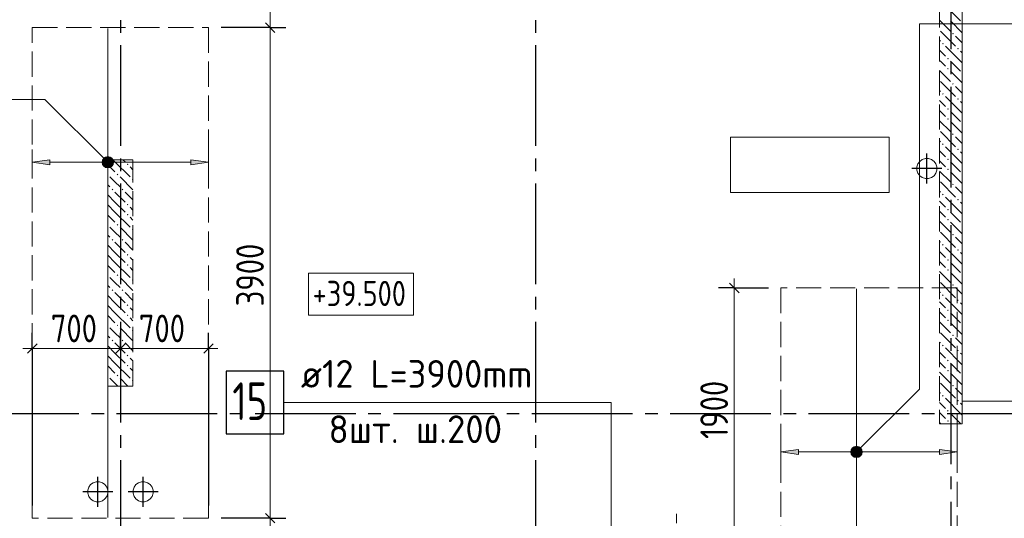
# Model space of a CAD drawing. Header units: millimetres. Extents: x 0 to 61017, y 0 to 42000.
# Tile 15 of 21: x 27440 to 35265, y 27969 to 31933. Entities that reach past the tile are written whole.
import ezdxf

# ---------------------------------------------------------------- set-up
doc = ezdxf.new("R2010")
doc.units = ezdxf.units.MM
doc.linetypes.add('______2', pattern=[270, 200, -70])
doc.linetypes.add('______5', pattern=[1100, 800, -100, 100, -100])
for name, color, linetype, lineweight in [('Standard', 7, 'Continuous', 25), ('Высотные отметки', 7, 'Continuous', 25), ('ДОП Верх по У', 7, 'Continuous', 25), ('ЖБ Перекрытие верхний уровень', 7, 'Continuous', 35), ('ЖБ Пилон', 7, 'Continuous', 35), ('ЖБ Стена верхний уровень', 7, 'Continuous', 35), ('Оси', 40, '______5', 18), ('Позиционная метка номер позиции', 7, 'Continuous', 13), ('Примечания', 7, 'Continuous', 25)]:
    doc.layers.add(name, color=color, linetype=linetype, lineweight=lineweight)
doc.styles.add('GOST 2.304-81', font='txt')
doc.styles.add('ISOCPEUR', font='txt')

msp = doc.modelspace()

# ---------------------------------------------------------------- hatches: boundary and pattern name
at = {"layer": 'ДОП Верх по У', "linetype": 'Continuous', "lineweight": 13, "transparency": 33554687}
for points in [[(28107.7, 30818.8), (28121.2, 30767.8), (28121.2, 30832.3)], [(28121.2, 30832.3), (28140, 30762.5), (28140, 30837.5)], [(28121.2, 30832.3), (28121.2, 30767.8), (28140, 30762.5)], [(28140, 30837.5), (28140, 30762.5), (28158.7, 30767.8)], [(28140, 30837.5), (28158.7, 30767.8), (28158.7, 30832.3)], [(28158.7, 30832.3), (28158.7, 30767.8), (28172.2, 30781.3)], [(28158.7, 30832.3), (28172.2, 30781.3), (28172.2, 30818.8)], [(28107.7, 30781.3), (28107.7, 30818.8), (28102.5, 30800)], [(28107.7, 30818.8), (28107.7, 30781.3), (28121.2, 30767.8)], [(28172.2, 30818.8), (28172.2, 30781.3), (28177.5, 30800)], [(28800, 30780), (28940, 30800), (28800, 30820)], [(34057.7, 28478.1), (34057.7, 28515.6), (34052.5, 28496.8)], [(34057.7, 28515.6), (34071.2, 28464.6), (34071.2, 28529.1)], [(34057.7, 28515.6), (34057.7, 28478.1), (34071.2, 28464.6)], [(34071.2, 28529.1), (34090, 28459.3), (34090, 28534.3)], [(34071.2, 28529.1), (34071.2, 28464.6), (34090, 28459.3)], [(34090, 28534.3), (34090, 28459.3), (34108.7, 28464.6)], [(34090, 28534.3), (34108.7, 28464.6), (34108.7, 28529.1)], [(34108.7, 28529.1), (34108.7, 28464.6), (34122.2, 28478.1)], [(34108.7, 28529.1), (34122.2, 28478.1), (34122.2, 28515.6)], [(34122.2, 28515.6), (34122.2, 28478.1), (34127.5, 28496.8)], [(34750, 28476.8), (34890, 28496.8), (34750, 28516.8)]]:
    msp.add_hatch(color=7, dxfattribs=at).paths.add_polyline_path(points)
for points in [[(27680, 30780), (27540, 30800), (27680, 30820)], [(33630, 28476.8), (33490, 28496.8), (33630, 28516.8)]]:
    msp.add_hatch(color=7, dxfattribs=at).paths.add_polyline_path(points, flags=16)
at = {"layer": 'ЖБ Пилон', "linetype": 'Continuous', "lineweight": 18, "transparency": 33554687}
for points in [[(28290.5, 30783.1), (28296.9, 30789.6), (28303.4, 30783.1), (28296.9, 30776.6)], [(28140, 30706.6), (28143.5, 30703.1), (28140, 30699.7)], [(28210.4, 30703.1), (28216.9, 30709.6), (28223.4, 30703.1), (28216.9, 30696.6)], [(28330.5, 30663.1), (28337, 30669.6), (28340, 30666.6), (28340, 30659.7), (28337, 30656.6)], [(28170.5, 30583.1), (28177, 30589.6), (28183.5, 30583.1), (28177, 30576.6)], [(28250.5, 30583.1), (28257, 30589.6), (28263.5, 30583.1), (28257, 30576.6)], [(28290.5, 30463.1), (28296.9, 30469.6), (28303.4, 30463.1), (28296.9, 30456.6)], [(28290.5, 30383.1), (28296.9, 30389.6), (28303.4, 30383.1), (28296.9, 30376.6)], [(28140, 30306.6), (28143.5, 30303.1), (28140, 30299.7)], [(28210.4, 30303.1), (28216.9, 30309.6), (28223.4, 30303.1), (28216.9, 30296.6)], [(28330.5, 30263.1), (28337, 30269.6), (28340, 30266.6), (28340, 30259.7), (28337, 30256.6)], [(28170.5, 30183.1), (28177, 30189.6), (28183.5, 30183.1), (28177, 30176.6)], [(28250.5, 30183.1), (28257, 30189.6), (28263.5, 30183.1), (28257, 30176.6)], [(28290.5, 30063.1), (28296.9, 30069.6), (28303.4, 30063.1), (28296.9, 30056.6)], [(28290.5, 29983.1), (28296.9, 29989.6), (28303.4, 29983.1), (28296.9, 29976.6)], [(28140, 29906.6), (28143.5, 29903.1), (28140, 29899.7)], [(28210.4, 29903.1), (28216.9, 29909.6), (28223.4, 29903.1), (28216.9, 29896.6)], [(28330.5, 29863.1), (28337, 29869.6), (28340, 29866.6), (28340, 29859.7), (28337, 29856.6)], [(28170.5, 29783.1), (28177, 29789.6), (28183.5, 29783.1), (28177, 29776.6)], [(28250.5, 29783.1), (28257, 29789.6), (28263.5, 29783.1), (28257, 29776.6)], [(28290.5, 29663.1), (28296.9, 29669.6), (28303.4, 29663.1), (28296.9, 29656.6)], [(28290.5, 29583.1), (28296.9, 29589.6), (28303.4, 29583.1), (28296.9, 29576.6)], [(28140, 29506.6), (28143.5, 29503.1), (28140, 29499.7)], [(28210.4, 29503.1), (28216.9, 29509.6), (28223.4, 29503.1), (28216.9, 29496.6)], [(28330.5, 29463.1), (28337, 29469.6), (28340, 29466.6), (28340, 29459.7), (28337, 29456.6)], [(28170.5, 29383.1), (28177, 29389.6), (28183.5, 29383.1), (28177, 29376.6)], [(28250.5, 29383.1), (28257, 29389.6), (28263.5, 29383.1), (28257, 29376.6)], [(28290.5, 29263.1), (28296.9, 29269.6), (28303.4, 29263.1), (28296.9, 29256.6)], [(28290.5, 29183.1), (28296.9, 29189.6), (28303.4, 29183.1), (28296.9, 29176.6)], [(28140, 29106.6), (28143.5, 29103.1), (28140, 29099.7)], [(28210.4, 29103.1), (28216.9, 29109.6), (28223.4, 29103.1), (28216.9, 29096.6)], [(28330.5, 29063.1), (28337, 29069.6), (28340, 29066.6), (28340, 29059.7), (28337, 29056.6)]]:
    msp.add_hatch(color=7, dxfattribs=at).paths.add_polyline_path(points, flags=16)
at = {"layer": 'ЖБ Стена верхний уровень', "linetype": 'Continuous', "lineweight": 18, "transparency": 33554687}
for points in [[(34850.5, 31823.1), (34857, 31829.6), (34863.5, 31823.1), (34857, 31816.6)], [(34770.5, 31743.1), (34777, 31749.6), (34783.4, 31743.1), (34777, 31736.6)], [(34890.5, 31703.1), (34896.9, 31709.6), (34903.4, 31703.1), (34896.9, 31696.6)], [(34810.4, 31623.1), (34816.9, 31629.6), (34823.4, 31623.1), (34816.9, 31616.6)], [(34810.4, 31543.1), (34816.9, 31549.6), (34823.4, 31543.1), (34816.9, 31536.6)], [(34850.5, 31423.1), (34857, 31429.6), (34863.5, 31423.1), (34857, 31416.6)], [(34770.5, 31343.1), (34777, 31349.6), (34783.4, 31343.1), (34777, 31336.6)], [(34890.5, 31303.1), (34896.9, 31309.6), (34903.4, 31303.1), (34896.9, 31296.6)], [(34810.4, 31223.1), (34816.9, 31229.6), (34823.4, 31223.1), (34816.9, 31216.6)], [(34810.4, 31143.1), (34816.9, 31149.6), (34823.4, 31143.1), (34816.9, 31136.6)], [(34850.5, 31023.1), (34857, 31029.6), (34863.5, 31023.1), (34857, 31016.6)], [(34770.5, 30943.1), (34777, 30949.6), (34783.4, 30943.1), (34777, 30936.6)], [(34890.5, 30903.1), (34896.9, 30909.6), (34903.4, 30903.1), (34896.9, 30896.6)], [(34810.4, 30823.1), (34816.9, 30829.6), (34823.4, 30823.1), (34816.9, 30816.6)], [(34810.4, 30743.1), (34816.9, 30749.6), (34823.4, 30743.1), (34816.9, 30736.6)], [(34850.5, 30623.1), (34857, 30629.6), (34863.5, 30623.1), (34857, 30616.6)], [(34770.5, 30543.1), (34777, 30549.6), (34783.4, 30543.1), (34777, 30536.6)], [(34890.5, 30503.1), (34896.9, 30509.6), (34903.4, 30503.1), (34896.9, 30496.6)], [(34810.4, 30423.1), (34816.9, 30429.6), (34823.4, 30423.1), (34816.9, 30416.6)], [(34810.4, 30343.1), (34816.9, 30349.6), (34823.4, 30343.1), (34816.9, 30336.6)], [(34850.5, 30223.1), (34857, 30229.6), (34863.5, 30223.1), (34857, 30216.6)], [(34770.5, 30143.1), (34777, 30149.6), (34783.4, 30143.1), (34777, 30136.6)], [(34890.5, 30103.1), (34896.9, 30109.6), (34903.4, 30103.1), (34896.9, 30096.6)], [(34810.4, 30023.1), (34816.9, 30029.6), (34823.4, 30023.1), (34816.9, 30016.6)], [(34810.4, 29943.1), (34816.9, 29949.6), (34823.4, 29943.1), (34816.9, 29936.6)], [(34850.5, 29823.1), (34857, 29829.6), (34863.5, 29823.1), (34857, 29816.6)], [(34770.5, 29743.1), (34777, 29749.6), (34783.4, 29743.1), (34777, 29736.6)], [(34890.5, 29703.1), (34896.9, 29709.6), (34903.4, 29703.1), (34896.9, 29696.6)], [(34810.4, 29623.1), (34816.9, 29629.6), (34823.4, 29623.1), (34816.9, 29616.6)], [(34810.4, 29543.1), (34816.9, 29549.6), (34823.4, 29543.1), (34816.9, 29536.6)], [(34850.5, 29423.1), (34857, 29429.6), (34863.5, 29423.1), (34857, 29416.6)], [(34770.5, 29343.1), (34777, 29349.6), (34783.4, 29343.1), (34777, 29336.6)], [(34890.5, 29303.1), (34896.9, 29309.6), (34903.4, 29303.1), (34896.9, 29296.6)], [(34810.4, 29223.1), (34816.9, 29229.6), (34823.4, 29223.1), (34816.9, 29216.6)], [(34810.4, 29143.1), (34816.9, 29149.6), (34823.4, 29143.1), (34816.9, 29136.6)], [(34850.5, 29023.1), (34857, 29029.6), (34863.5, 29023.1), (34857, 29016.6)], [(34770.5, 28943.1), (34777, 28949.6), (34783.4, 28943.1), (34777, 28936.6)], [(34890.5, 28903.1), (34896.9, 28909.6), (34903.4, 28903.1), (34896.9, 28896.6)], [(34810.4, 28823.1), (34816.9, 28829.6), (34823.4, 28823.1), (34816.9, 28816.6)], [(34810.4, 28743.1), (34816.9, 28749.6), (34823.4, 28743.1), (34816.9, 28736.6)]]:
    msp.add_hatch(color=7, dxfattribs=at).paths.add_polyline_path(points, flags=16)
at = {"layer": 'Позиционная метка номер позиции', "linetype": 'Continuous', "lineweight": 13, "transparency": 33554687}
for points in [[(28108.2, 30768.2), (28151.4, 30843.3), (28096.7, 30788.5)], [(28096.7, 30788.5), (28151.4, 30843.3), (28128.5, 30843.3)], [(28096.7, 30788.5), (28128.5, 30843.3), (28096.7, 30811.5)], [(28096.7, 30811.5), (28128.5, 30843.3), (28108.2, 30831.8)], [(28108.2, 30768.2), (28171.8, 30831.8), (28151.4, 30843.3)], [(28128.5, 30756.7), (28171.8, 30831.8), (28108.2, 30768.2)], [(28128.5, 30756.7), (28183.3, 30811.5), (28171.8, 30831.8)], [(28151.4, 30756.7), (28183.3, 30811.5), (28128.5, 30756.7)], [(28151.4, 30756.7), (28183.3, 30788.5), (28183.3, 30811.5)], [(28183.3, 30788.5), (28151.4, 30756.7), (28171.8, 30768.2)], [(34046.7, 28508.3), (34121.8, 28465), (34058.2, 28528.6)], [(34046.7, 28485.4), (34101.5, 28453.6), (34046.7, 28508.3)], [(34046.7, 28508.3), (34101.5, 28453.6), (34121.8, 28465)], [(34078.5, 28453.6), (34046.7, 28485.4), (34058.2, 28465)], [(34046.7, 28485.4), (34078.5, 28453.6), (34101.5, 28453.6)], [(34058.2, 28528.6), (34133.3, 28485.4), (34078.5, 28540.1)], [(34058.2, 28528.6), (34121.8, 28465), (34133.3, 28485.4)], [(34078.5, 28540.1), (34133.3, 28485.4), (34133.3, 28508.3)], [(34078.5, 28540.1), (34133.3, 28508.3), (34101.5, 28540.1)], [(34101.5, 28540.1), (34133.3, 28508.3), (34121.8, 28528.6)]]:
    msp.add_hatch(color=7, dxfattribs=at).paths.add_polyline_path(points)

# ---------------------------------------------------------------- linework, layer by layer
at = {"layer": 'Standard', "color": 7, "linetype": 'Continuous', "lineweight": 13, "transparency": 33554687}
for p, q in [((29430.2, 32100), (29430.2, 31870)), ((33119.1, 29800), (33119.1, 29875)), ((27540, 29318.4), (27465, 29318.4)), ((27540, 29318.4), (28240, 29318.4)), ((28240, 29318.4), (28940, 29318.4)), ((28940, 29318.4), (29015, 29318.4)), ((29430.2, 27970), (29430.2, 27895)), ((32658.5, 27930), (32658.5, 28005))]:
    msp.add_line(p, q, dxfattribs=at)
at = {"layer": 'Standard', "color": 251, "linetype": 'Continuous', "lineweight": -3, "true_color": 0x656565, "transparency": 33554687}
for p, q in [((29430.2, 31870), (29040, 31870)), ((29430.2, 31870), (29305.2, 31870)), ((29430.2, 31870), (29555.2, 31870)), ((33119.1, 29800), (32994.1, 29800)), ((33119.1, 29800), (33244.1, 29800)), ((33119.1, 29800), (33390, 29800)), ((27540, 29318.4), (27540, 29443.4)), ((28240, 29318.4), (28240, 29443.4)), ((28940, 29318.4), (28940, 29443.4)), ((27540, 29318.4), (27540, 29193.4)), ((27540, 29318.4), (27540, 28070)), ((28240, 29318.4), (28240, 29193.4)), ((28240, 29318.4), (28240, 29318.4)), ((28940, 29318.4), (28940, 29193.4)), ((28940, 29318.4), (28940, 28070)), ((29430.2, 27970), (29040, 27970)), ((29430.2, 27970), (29305.2, 27970)), ((29430.2, 27970), (29555.2, 27970))]:
    msp.add_line(p, q, dxfattribs=at)
at = {"layer": 'Standard', "color": 7, "linetype": 'Continuous', "lineweight": 25, "transparency": 33554687}
for p, q in [((29392.7, 31907.5), (29467.7, 31832.5)), ((33081.6, 29837.5), (33156.6, 29762.5)), ((27502.5, 29280.9), (27577.5, 29355.9)), ((28202.5, 29280.9), (28277.5, 29355.9)), ((28902.5, 29280.9), (28977.5, 29355.9)), ((29392.7, 28007.5), (29467.7, 27932.5))]:
    msp.add_line(p, q, dxfattribs=at)
at = {"layer": 'Standard', "color": 8, "linetype": '______5', "lineweight": -3, "transparency": 33554687}
for p, q in [((34650, 30630.5), (34650, 30869.5)), ((34769.5, 30750), (34530.5, 30750)), ((28060, 28060.5), (28060, 28299.5)), ((28420, 28060.5), (28420, 28299.5)), ((28179.5, 28180), (27940.5, 28180)), ((28539.5, 28180), (28300.5, 28180))]:
    msp.add_line(p, q, dxfattribs=at)
at = {"layer": 'Standard', "color": 7, "linetype": 'Continuous', "lineweight": 13, "transparency": 33554687}
for points in [[(29430.2, 31870), (29430.2, 29941.9), (29430.2, 29941.9), (29430.2, 27970)], [(33119.1, 29800), (33119.1, 28509.8), (33119.1, 28509.8), (33119.1, 27900)]]:
    msp.add_lwpolyline(points, dxfattribs=at)
at = {"layer": 'Высотные отметки', "color": 7, "linetype": 'Continuous', "lineweight": 18, "transparency": 33554687}
msp.add_lwpolyline([(29733.7, 29583.5), (30570.3, 29583.5), (30570.3, 29916.8), (29733.7, 29916.8), (29733.7, 29583.5)], dxfattribs=at)
at = {"layer": 'ДОП Верх по У', "color": 7, "linetype": 'Continuous', "lineweight": 18, "transparency": 33554687}
for p, q in [((28140, 31864), (28140, 27976)), ((34090, 29794), (34090, 25906))]:
    msp.add_line(p, q, dxfattribs=at)
at = {"layer": 'ДОП Верх по У', "color": 251, "linetype": 'Continuous', "lineweight": 13, "true_color": 0x494949, "transparency": 33554687}
for p, q in [((27540, 30800), (27540, 30900)), ((28140, 30837.5), (28140, 30837.5)), ((28940, 30800), (28940, 30900)), ((27540, 30800), (27680, 30820)), ((27680, 30780), (27540, 30800)), ((27540, 30800), (27540, 30700)), ((27540, 30800), (27540, 30800)), ((27680, 30820), (27680, 30780)), ((27680, 30800), (28110, 30800)), ((28140, 30762.5), (28140, 30762.5)), ((28170, 30800), (28800, 30800)), ((28940, 30800), (28800, 30820)), ((28800, 30820), (28800, 30780)), ((28800, 30780), (28940, 30800)), ((28940, 30800), (28940, 30700)), ((28940, 30800), (28940, 30800)), ((33490, 28496.8), (33490, 28596.8)), ((34890, 28496.8), (34890, 28596.8)), ((33490, 28496.8), (33630, 28516.8)), ((33630, 28476.8), (33490, 28496.8)), ((33490, 28496.8), (33490, 28396.8)), ((33490, 28496.8), (33490, 28496.8)), ((33630, 28516.8), (33630, 28476.8)), ((33630, 28496.8), (34060, 28496.8)), ((34090, 28534.3), (34090, 28534.3)), ((34120, 28496.8), (34750, 28496.8)), ((34890, 28496.8), (34750, 28516.8)), ((34750, 28516.8), (34750, 28476.8)), ((34750, 28476.8), (34890, 28496.8)), ((34890, 28496.8), (34890, 28396.8)), ((34890, 28496.8), (34890, 28496.8)), ((34090, 28459.3), (34090, 28459.3))]:
    msp.add_line(p, q, dxfattribs=at)
at = {"layer": 'ДОП Верх по У', "color": 7, "linetype": 'Continuous', "lineweight": 13, "transparency": 33554687}
msp.add_line((29654, 28890), (31740, 28890), dxfattribs=at)
at = {"layer": 'ДОП Верх по У', "color": 7, "linetype": 'Continuous', "lineweight": 25, "transparency": 33554687}
msp.add_lwpolyline([(29080, 28640), (29540, 28640), (29540, 29140), (29080, 29140), (29080, 28640)], dxfattribs=at)
at = {"layer": 'ДОП Верх по У', "color": 251, "linetype": 'Continuous', "lineweight": 13, "true_color": 0x494949, "transparency": 33554687}
for centre in [(28140, 30800), (34090, 28496.8)]:
    msp.add_circle(centre, 37.5, dxfattribs=at)
at = {"layer": 'ЖБ Перекрытие верхний уровень', "color": 7, "linetype": 'Continuous', "lineweight": 18, "transparency": 33554687}
for p, q in [((34930, 28900), (34930, 34830)), ((34350, 31000), (33090, 31000)), ((33090, 31000), (33090, 30560)), ((34350, 30560), (34350, 31000)), ((34578.1, 30786.6), (34570.3, 30762.6)), ((34570.3, 30762.6), (34570.3, 30737.4)), ((34593, 30807), (34578.1, 30786.6)), ((34613.4, 30821.9), (34593, 30807)), ((34637.4, 30829.7), (34613.4, 30821.9)), ((34662.6, 30829.7), (34637.4, 30829.7)), ((34686.6, 30821.9), (34662.6, 30829.7)), ((34707, 30807), (34686.6, 30821.9)), ((34721.9, 30786.6), (34707, 30807)), ((34729.7, 30762.6), (34721.9, 30786.6)), ((34729.7, 30737.4), (34729.7, 30762.6)), ((34570.3, 30737.4), (34578.1, 30713.4)), ((34578.1, 30713.4), (34593, 30693)), ((34593, 30693), (34613.4, 30678.1)), ((34613.4, 30678.1), (34637.4, 30670.3)), ((34662.6, 30670.3), (34686.6, 30678.1)), ((34686.6, 30678.1), (34707, 30693)), ((34707, 30693), (34721.9, 30713.4)), ((34721.9, 30713.4), (34729.7, 30737.4)), ((34637.4, 30670.3), (34662.6, 30670.3)), ((33090, 30560), (34350, 30560)), ((39880, 28900), (34930, 28900)), ((28023.4, 28251.9), (28003, 28237)), ((28047.4, 28259.7), (28023.4, 28251.9)), ((28072.6, 28259.7), (28047.4, 28259.7)), ((28096.6, 28251.9), (28072.6, 28259.7)), ((28117, 28237), (28096.6, 28251.9)), ((28383.4, 28251.9), (28363, 28237)), ((28407.4, 28259.7), (28383.4, 28251.9)), ((28432.6, 28259.7), (28407.4, 28259.7)), ((28456.6, 28251.9), (28432.6, 28259.7)), ((28477, 28237), (28456.6, 28251.9)), ((27988.1, 28216.6), (27980.3, 28192.6)), ((27980.3, 28192.6), (27980.3, 28167.4)), ((28003, 28237), (27988.1, 28216.6)), ((28131.9, 28216.6), (28117, 28237)), ((28139.7, 28192.6), (28131.9, 28216.6)), ((28139.7, 28167.4), (28139.7, 28192.6)), ((28348.1, 28216.6), (28340.3, 28192.6)), ((28340.3, 28192.6), (28340.3, 28167.4)), ((28363, 28237), (28348.1, 28216.6)), ((28491.9, 28216.6), (28477, 28237)), ((28499.7, 28192.6), (28491.9, 28216.6)), ((28499.7, 28167.4), (28499.7, 28192.6)), ((27980.3, 28167.4), (27988.1, 28143.4)), ((27988.1, 28143.4), (28003, 28123)), ((28003, 28123), (28023.4, 28108.1)), ((28023.4, 28108.1), (28047.4, 28100.3)), ((28047.4, 28100.3), (28072.6, 28100.3)), ((28072.6, 28100.3), (28096.6, 28108.1)), ((28096.6, 28108.1), (28117, 28123)), ((28117, 28123), (28131.9, 28143.4)), ((28131.9, 28143.4), (28139.7, 28167.4)), ((28340.3, 28167.4), (28348.1, 28143.4)), ((28348.1, 28143.4), (28363, 28123)), ((28363, 28123), (28383.4, 28108.1)), ((28383.4, 28108.1), (28407.4, 28100.3)), ((28407.4, 28100.3), (28432.6, 28100.3)), ((28432.6, 28100.3), (28456.6, 28108.1)), ((28456.6, 28108.1), (28477, 28123)), ((28477, 28123), (28491.9, 28143.4)), ((28491.9, 28143.4), (28499.7, 28167.4))]:
    msp.add_line(p, q, dxfattribs=at)
at = {"layer": 'ЖБ Пилон', "color": 253, "linetype": '______2', "lineweight": 13, "true_color": 0xa0a0a0, "transparency": 33554687}
for p, q in [((28140, 30820), (28140, 29020)), ((28340, 30820), (28140, 30820)), ((28340, 29020), (28340, 30820)), ((28140, 29020), (28340, 29020))]:
    msp.add_line(p, q, dxfattribs=at)
at = {"layer": 'ЖБ Пилон', "color": 9, "linetype": 'Continuous', "lineweight": 18, "true_color": 0xc7c7c7, "transparency": 33554687}
for p, q in [((28140, 30780.1), (28196.9, 30723.1)), ((28180.1, 30820), (28196.9, 30803.1)), ((28196.9, 30803.1), (28316.9, 30683.1)), ((28260.1, 30820), (28277, 30803.1)), ((28316.9, 30763.1), (28340, 30740.1)), ((28196.9, 30643.1), (28157, 30683.1)), ((28237, 30683.1), (28340, 30580.1)), ((28140, 30620.1), (28157, 30603.1)), ((28237, 30603.1), (28196.9, 30643.1)), ((28196.9, 30483.1), (28140, 30540.1)), ((28196.9, 30563.1), (28277, 30483.1)), ((28277, 30563.1), (28340, 30500.1)), ((28140, 30460.1), (28196.9, 30403.1)), ((28196.9, 30483.1), (28277, 30403.1)), ((28340, 30420.1), (28316.9, 30443.1)), ((28140, 30380.1), (28196.9, 30323.1)), ((28196.9, 30403.1), (28316.9, 30283.1)), ((28316.9, 30363.1), (28340, 30340.1)), ((28140, 30220.1), (28157, 30203.1)), ((28196.9, 30243.1), (28157, 30283.1)), ((28237, 30203.1), (28196.9, 30243.1)), ((28237, 30283.1), (28340, 30180.1)), ((28196.9, 30083.1), (28140, 30140.1)), ((28196.9, 30163.1), (28277, 30083.1)), ((28277, 30163.1), (28340, 30100.1)), ((28140, 30060.1), (28196.9, 30003.1)), ((28196.9, 30083.1), (28277, 30003.1)), ((28140, 29980.1), (28196.9, 29923.1)), ((28196.9, 30003.1), (28316.9, 29883.1)), ((28340, 30020.1), (28316.9, 30043.1)), ((28316.9, 29963.1), (28340, 29940.1)), ((28140, 29820.1), (28157, 29803.1)), ((28196.9, 29843.1), (28157, 29883.1)), ((28237, 29803.1), (28196.9, 29843.1)), ((28237, 29883.1), (28340, 29780.1)), ((28196.9, 29683.1), (28140, 29740.1)), ((28196.9, 29763.1), (28277, 29683.1)), ((28277, 29763.1), (28340, 29700.1)), ((28140, 29660.1), (28196.9, 29603.1)), ((28196.9, 29683.1), (28277, 29603.1)), ((28196.9, 29603.1), (28316.9, 29483.1)), ((28340, 29620.1), (28316.9, 29643.1)), ((28140, 29580.1), (28196.9, 29523.1)), ((28316.9, 29563.1), (28340, 29540.1)), ((28196.9, 29443.1), (28157, 29483.1)), ((28237, 29403.1), (28196.9, 29443.1)), ((28237, 29483.1), (28340, 29380.1)), ((28140, 29420.1), (28157, 29403.1)), ((28196.9, 29363.1), (28277, 29283.1)), ((28277, 29363.1), (28340, 29300.1)), ((28196.9, 29283.1), (28140, 29340.1)), ((28196.9, 29283.1), (28277, 29203.1)), ((28140, 29260.1), (28196.9, 29203.1)), ((28196.9, 29203.1), (28316.9, 29083.1)), ((28340, 29220.1), (28316.9, 29243.1)), ((28140, 29180.1), (28196.9, 29123.1)), ((28316.9, 29163.1), (28340, 29140.1)), ((28196.9, 29043.1), (28157, 29083.1)), ((28220.1, 29020), (28196.9, 29043.1)), ((28237, 29083.1), (28300.1, 29020)), ((28140, 29020.1), (28140.1, 29020))]:
    msp.add_line(p, q, dxfattribs=at)
at = {"layer": 'ЖБ Стена верхний уровень', "color": 251, "linetype": '______2', "lineweight": 13, "true_color": 0x656565, "transparency": 33554687}
for p, q in [((34750, 34500), (34750, 28720)), ((34930, 28720), (34930, 34500)), ((34750, 28720), (34930, 28720))]:
    msp.add_line(p, q, dxfattribs=at)
at = {"layer": 'ЖБ Стена верхний уровень', "color": 9, "linetype": 'Continuous', "lineweight": 18, "true_color": 0xc7c7c7, "transparency": 33554687}
for p, q in [((34750, 31930.1), (34837, 31843.1)), ((34837, 32003.1), (34916.9, 31923.1)), ((34837, 31923.1), (34930, 31830.1)), ((34757, 31843.1), (34877, 31723.1)), ((34930, 31750.1), (34877, 31803.1)), ((34750, 31770.1), (34757, 31763.1)), ((34916.9, 31603.1), (34796.9, 31723.1)), ((34750, 31690.1), (34796.9, 31643.1)), ((34916.9, 31683.1), (34930, 31670.1)), ((34757, 31603.1), (34750, 31610.1)), ((34796.9, 31563.1), (34757, 31603.1)), ((34837, 31603.1), (34916.9, 31523.1)), ((34916.9, 31603.1), (34930, 31590.1)), ((34750, 31530.1), (34837, 31443.1)), ((34837, 31523.1), (34930, 31430.1)), ((34757, 31443.1), (34877, 31323.1)), ((34930, 31350.1), (34877, 31403.1)), ((34750, 31370.1), (34757, 31363.1)), ((34916.9, 31203.1), (34796.9, 31323.1)), ((34750, 31290.1), (34796.9, 31243.1)), ((34916.9, 31283.1), (34930, 31270.1)), ((34757, 31203.1), (34750, 31210.1)), ((34796.9, 31163.1), (34757, 31203.1)), ((34837, 31203.1), (34916.9, 31123.1)), ((34916.9, 31203.1), (34930, 31190.1)), ((34750, 31130.1), (34837, 31043.1)), ((34837, 31123.1), (34930, 31030.1)), ((34757, 31043.1), (34877, 30923.1)), ((34930, 30950.1), (34877, 31003.1)), ((34750, 30970.1), (34757, 30963.1)), ((34916.9, 30803.1), (34796.9, 30923.1)), ((34750, 30890.1), (34796.9, 30843.1)), ((34916.9, 30883.1), (34930, 30870.1)), ((34757, 30803.1), (34750, 30810.1)), ((34796.9, 30763.1), (34757, 30803.1)), ((34837, 30803.1), (34916.9, 30723.1)), ((34916.9, 30803.1), (34930, 30790.1)), ((34750, 30730.1), (34837, 30643.1)), ((34837, 30723.1), (34930, 30630.1)), ((34757, 30643.1), (34877, 30523.1)), ((34930, 30550.1), (34877, 30603.1)), ((34750, 30570.1), (34757, 30563.1)), ((34916.9, 30403.1), (34796.9, 30523.1)), ((34750, 30490.1), (34796.9, 30443.1)), ((34916.9, 30483.1), (34930, 30470.1)), ((34757, 30403.1), (34750, 30410.1)), ((34796.9, 30363.1), (34757, 30403.1)), ((34837, 30403.1), (34916.9, 30323.1)), ((34916.9, 30403.1), (34930, 30390.1)), ((34750, 30330.1), (34837, 30243.1)), ((34837, 30323.1), (34930, 30230.1)), ((34757, 30243.1), (34877, 30123.1)), ((34750, 30170.1), (34757, 30163.1)), ((34930, 30150.1), (34877, 30203.1)), ((34750, 30090.1), (34796.9, 30043.1)), ((34916.9, 30003.1), (34796.9, 30123.1)), ((34916.9, 30083.1), (34930, 30070.1)), ((34757, 30003.1), (34750, 30010.1)), ((34796.9, 29963.1), (34757, 30003.1)), ((34837, 30003.1), (34916.9, 29923.1)), ((34916.9, 30003.1), (34930, 29990.1)), ((34750, 29930.1), (34837, 29843.1)), ((34837, 29923.1), (34930, 29830.1)), ((34757, 29843.1), (34877, 29723.1)), ((34750, 29770.1), (34757, 29763.1)), ((34930, 29750.1), (34877, 29803.1)), ((34750, 29690.1), (34796.9, 29643.1)), ((34916.9, 29603.1), (34796.9, 29723.1)), ((34916.9, 29683.1), (34930, 29670.1)), ((34757, 29603.1), (34750, 29610.1)), ((34796.9, 29563.1), (34757, 29603.1)), ((34837, 29603.1), (34916.9, 29523.1)), ((34916.9, 29603.1), (34930, 29590.1)), ((34750, 29530.1), (34837, 29443.1)), ((34837, 29523.1), (34930, 29430.1)), ((34757, 29443.1), (34877, 29323.1)), ((34750, 29370.1), (34757, 29363.1)), ((34930, 29350.1), (34877, 29403.1)), ((34750, 29290.1), (34796.9, 29243.1)), ((34916.9, 29203.1), (34796.9, 29323.1)), ((34916.9, 29283.1), (34930, 29270.1)), ((34757, 29203.1), (34750, 29210.1)), ((34796.9, 29163.1), (34757, 29203.1)), ((34837, 29203.1), (34916.9, 29123.1)), ((34916.9, 29203.1), (34930, 29190.1)), ((34750, 29130.1), (34837, 29043.1)), ((34837, 29123.1), (34930, 29030.1)), ((34757, 29043.1), (34877, 28923.1)), ((34750, 28970.1), (34757, 28963.1)), ((34930, 28950.1), (34877, 29003.1)), ((34750, 28890.1), (34796.9, 28843.1)), ((34916.9, 28803.1), (34796.9, 28923.1)), ((34916.9, 28883.1), (34930, 28870.1)), ((34757, 28803.1), (34750, 28810.1)), ((34796.9, 28763.1), (34757, 28803.1)), ((34837, 28803.1), (34916.9, 28723.1)), ((34916.9, 28803.1), (34930, 28790.1)), ((34750, 28730.1), (34760.1, 28720)), ((34837, 28723.1), (34840.1, 28720))]:
    msp.add_line(p, q, dxfattribs=at)
at = {"layer": 'Оси', "color": 8, "linetype": '______5', "lineweight": -3, "transparency": 33554687}
for p, q in [((34840, 35800), (34840, 15970)), ((28240, 35030), (28240, 15970)), ((31540, 35030), (31540, 15970)), ((49910, 28800), (4600, 28800))]:
    msp.add_line(p, q, dxfattribs=at)
at = {"layer": 'Позиционная метка номер позиции', "color": 7, "linetype": 'Continuous', "lineweight": 13, "transparency": 33554687}
for p, q in [((28108.2, 30831.8), (28108.2, 30831.8)), ((28108.2, 30768.2), (28108.2, 30768.2)), ((28171.8, 30831.8), (28171.8, 30831.8)), ((28171.8, 30768.2), (28171.8, 30768.2)), ((34058.2, 28528.6), (34058.2, 28528.6)), ((34121.8, 28528.6), (34121.8, 28528.6)), ((34058.2, 28465), (34058.2, 28465)), ((34121.8, 28465), (34121.8, 28465))]:
    msp.add_line(p, q, dxfattribs=at)
for points in [[(34090, 28496.8), (34590, 28996.8), (34590, 31900), (38090, 31900)], [(28140, 30800), (27640, 31300), (24550, 31300)], [(31640, 27300), (32140, 27800), (32140, 28890), (29540, 28890)]]:
    msp.add_lwpolyline(points, dxfattribs=at)
for centre in [(28140, 30800), (34090, 28496.8)]:
    msp.add_circle(centre, 45, dxfattribs=at)
at = {"layer": 'Примечания', "color": 7, "linetype": '______2', "lineweight": 18, "transparency": 33554687}
for p, q in [((27540, 31870), (28940, 31870)), ((27540, 27970), (27540, 31870)), ((28940, 31870), (28940, 27970)), ((34890, 29800), (33490, 29800)), ((33490, 29800), (33490, 25900)), ((34890, 25900), (34890, 29800)), ((28940, 27970), (27540, 27970))]:
    msp.add_line(p, q, dxfattribs=at)

# ---------------------------------------------------------------- texts
at = {"layer": 'Standard', "color": 7, "linetype": 'Continuous', "lineweight": 25, "transparency": 33554687, "char_height": 220, "attachment_point": 7, "rotation": 90, "style": 'GOST 2.304-81'}
for s, insert, width in [('3900', (29380.2, 29654.2), 657.046), ('1900', (33069.1, 28599.8), 625.741)]:
    msp.add_mtext(s, dxfattribs=dict(at, insert=insert, width=width))
at = {"layer": 'Standard', "color": 7, "linetype": 'Continuous', "lineweight": 25, "transparency": 33554687, "char_height": 220, "width": 531.973, "attachment_point": 7, "style": 'GOST 2.304-81'}
for insert in [(27686.7, 29368.4), (28386.7, 29368.4)]:
    msp.add_mtext('700', dxfattribs=dict(at, insert=insert))
at = {"layer": 'Высотные отметки', "color": 7, "linetype": 'Continuous', "lineweight": 18, "transparency": 33554687, "insert": (29767.7, 29656.8), "char_height": 200, "width": 870.467, "attachment_point": 7, "style": 'GOST 2.304-81'}
msp.add_mtext('\\W1.02;+39.500', dxfattribs=at)
at = {"layer": 'ДОП Верх по У', "color": 7, "linetype": 'Continuous', "lineweight": 13, "transparency": 33554687, "attachment_point": 7, "style": 'ISOCPEUR'}
for s, insert, char_height, width in [('\\W0.96;ø12 L=3900mm ', (29674, 29007.3), 220, 2150.516), ('\\W0.75;15', (29130, 28750), 300, 472.272), ('\\W0.97;8шт. ш.200 ', (29894, 28567.3), 220, 1712.318)]:
    msp.add_mtext(s, dxfattribs=dict(at, insert=insert, char_height=char_height, width=width))

doc.saveas('drawing.dxf')
